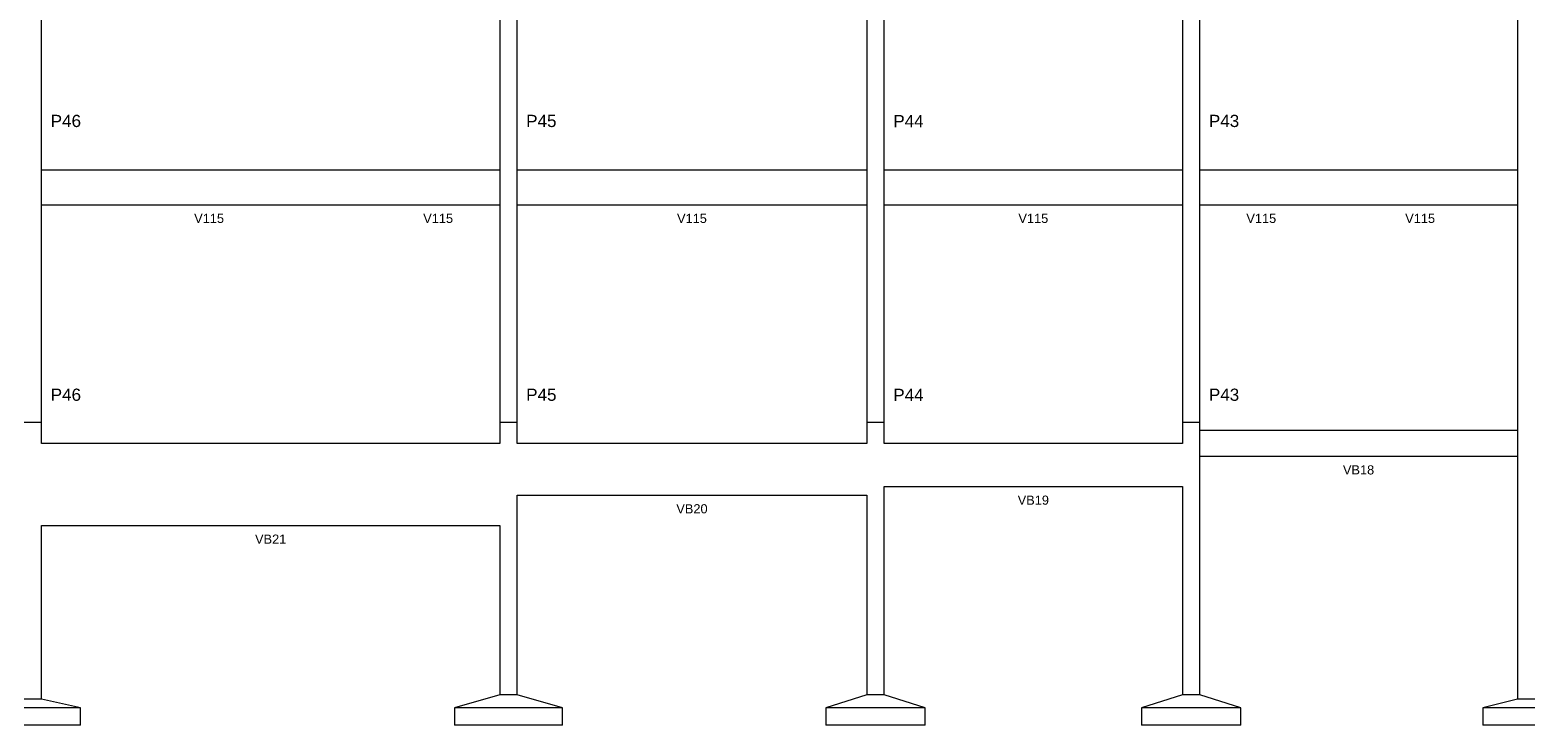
# Model space of a CAD drawing. Header units: millimetres. Extents: x 0 to 119, y 0 to 84.
# Tile 6 of 8: x 53 to 88, y 48 to 64. Entities that reach past the tile are written whole.
import ezdxf

# ---------------------------------------------------------------- set-up
doc = ezdxf.new("R2010")
doc.units = ezdxf.units.MM
doc.header["$MEASUREMENT"] = 0
doc.linetypes.add('NULL', pattern=[0])
for name, color, linetype, lineweight in [('FO-Elementos em vista', 7, 'Continuous', 5), ('FO-Textos das vigas', 7, 'Continuous', 5), ('FO-Textos dos pilares', 7, 'Continuous', 5)]:
    doc.layers.add(name, color=color, linetype=linetype, lineweight=lineweight)
doc.styles.add('Arial', font='txt')

msp = doc.modelspace()

# ---------------------------------------------------------------- linework, layer by layer
at = {"layer": 'FO-Elementos em vista'}
for p, q in [((53.173, 63.5562), (53.173, 64.7562)), ((63.7756, 64.7562), (63.7756, 63.5562)), ((64.1756, 63.5562), (64.1756, 64.7562)), ((72.273, 64.7562), (72.273, 63.5562)), ((72.673, 63.5562), (72.673, 64.7562)), ((79.5756, 64.7562), (79.5756, 63.5562)), ((79.9756, 63.5562), (79.9756, 64.7562)), ((87.3284, 64.7562), (87.3284, 63.5562)), ((53.173, 60.7162), (53.173, 63.5562)), ((63.7756, 63.5562), (63.7756, 60.7162)), ((64.1756, 60.7162), (64.1756, 63.5562)), ((72.273, 63.5562), (72.273, 60.7162)), ((72.673, 60.7162), (72.673, 63.5562)), ((79.5756, 63.5562), (79.5756, 60.7162)), ((79.9756, 60.7162), (79.9756, 63.5562)), ((87.3284, 63.5562), (87.3284, 60.7162)), ((60.7756, 60.7162), (53.173, 60.7162)), ((53.173, 59.9162), (53.173, 60.7162)), ((60.9256, 60.7162), (60.7756, 60.7162)), ((61.0756, 60.7162), (60.9256, 60.7162)), ((63.7756, 60.7162), (61.0756, 60.7162)), ((63.7756, 60.7162), (63.7756, 59.9162)), ((72.273, 60.7162), (64.1756, 60.7162)), ((64.1756, 59.9162), (64.1756, 60.7162)), ((72.273, 60.7162), (72.273, 59.9162)), ((79.5756, 60.7162), (72.673, 60.7162)), ((72.673, 59.9162), (72.673, 60.7162)), ((79.5756, 60.7162), (79.5756, 59.9162)), ((82.6756, 60.7162), (79.9756, 60.7162)), ((79.9756, 59.9162), (79.9756, 60.7162)), ((82.8256, 60.7162), (82.6756, 60.7162)), ((82.9756, 60.7162), (82.8256, 60.7162)), ((87.3284, 60.7162), (82.9756, 60.7162)), ((87.3284, 60.7162), (87.3284, 59.9162)), ((53.173, 59.9162), (60.7756, 59.9162)), ((53.173, 57.2042), (53.173, 59.9162)), ((60.7756, 59.9162), (60.9256, 59.9162)), ((60.9256, 59.9162), (61.0756, 59.9162)), ((61.0756, 59.9162), (63.7756, 59.9162)), ((63.7756, 59.9162), (63.7756, 57.2042)), ((64.1756, 59.9162), (72.273, 59.9162)), ((64.1756, 57.2042), (64.1756, 59.9162)), ((72.273, 59.9162), (72.273, 57.2042)), ((72.673, 59.9162), (79.5756, 59.9162)), ((72.673, 57.2042), (72.673, 59.9162)), ((79.5756, 59.9162), (79.5756, 57.2042)), ((79.9756, 59.9162), (82.6756, 59.9162)), ((79.9756, 57.2042), (79.9756, 59.9162)), ((82.6756, 59.9162), (82.8256, 59.9162)), ((82.8256, 59.9162), (82.9756, 59.9162)), ((82.9756, 59.9162), (87.3284, 59.9162)), ((87.3284, 59.9162), (87.3284, 57.2042)), ((53.173, 54.8762), (53.173, 57.2042)), ((63.7756, 57.2042), (63.7756, 54.8762)), ((64.1756, 54.8762), (64.1756, 57.2042)), ((72.273, 57.2042), (72.273, 54.8762)), ((72.673, 54.8762), (72.673, 57.2042)), ((79.5756, 57.2042), (79.5756, 54.8762)), ((79.9756, 54.8762), (79.9756, 57.2042)), ((87.3284, 57.2042), (87.3284, 54.8762)), ((53.173, 54.8762), (52.773, 54.8762)), ((53.173, 54.3962), (53.173, 54.8762)), ((64.1756, 54.8762), (63.7756, 54.8762)), ((63.7756, 54.8762), (63.7756, 54.3962)), ((64.1756, 54.3962), (64.1756, 54.8762)), ((72.673, 54.8762), (72.273, 54.8762)), ((72.273, 54.8762), (72.273, 54.3962)), ((72.673, 54.3962), (72.673, 54.8762)), ((79.9756, 54.8762), (79.5756, 54.8762)), ((79.5756, 54.8762), (79.5756, 54.3962)), ((79.9756, 54.6962), (79.9756, 54.8762)), ((87.3284, 54.8762), (87.3284, 54.6962)), ((63.7756, 54.3962), (53.173, 54.3962)), ((72.273, 54.3962), (64.1756, 54.3962)), ((79.5756, 54.3962), (72.673, 54.3962)), ((87.3284, 54.6962), (79.9756, 54.6962)), ((79.9756, 54.3962), (79.9756, 54.6962)), ((79.9756, 54.0962), (79.9756, 54.3962)), ((87.3284, 54.6962), (87.3284, 54.0962)), ((79.9756, 54.0962), (87.3284, 54.0962)), ((79.9756, 48.5762), (79.9756, 54.0962)), ((87.3284, 54.0962), (87.3284, 48.4762)), ((72.673, 53.3962), (79.5756, 53.3962)), ((72.673, 48.5762), (72.673, 53.3962)), ((79.5756, 53.3962), (79.5756, 48.5762)), ((64.1756, 53.1962), (72.273, 53.1962)), ((64.1756, 48.5762), (64.1756, 53.1962)), ((72.273, 53.1962), (72.273, 48.5762)), ((53.173, 52.4962), (63.7756, 52.4962)), ((53.173, 48.4762), (53.173, 52.4962)), ((63.7756, 52.4962), (63.7756, 48.5762)), ((53.173, 48.4762), (52.773, 48.4762)), ((54.073, 48.2762), (53.173, 48.4762)), ((63.7756, 48.5762), (62.7256, 48.2762)), ((64.1756, 48.5762), (63.7756, 48.5762)), ((65.2256, 48.2762), (64.1756, 48.5762)), ((72.273, 48.5762), (71.323, 48.2762)), ((72.673, 48.5762), (72.273, 48.5762)), ((73.623, 48.2762), (72.673, 48.5762)), ((79.5756, 48.5762), (78.6256, 48.2762)), ((79.9756, 48.5762), (79.5756, 48.5762)), ((80.9256, 48.2762), (79.9756, 48.5762)), ((87.3284, 48.4762), (86.5284, 48.2762)), ((87.7284, 48.4762), (87.3284, 48.4762)), ((53.173, 48.2762), (52.773, 48.2762)), ((54.073, 48.2762), (53.173, 48.2762)), ((54.073, 47.8762), (54.073, 48.2762)), ((62.7256, 48.2762), (62.7256, 47.8762)), ((63.7756, 48.2762), (62.7256, 48.2762)), ((64.1756, 48.2762), (63.7756, 48.2762)), ((65.2256, 48.2762), (64.1756, 48.2762)), ((65.2256, 47.8762), (65.2256, 48.2762)), ((71.323, 48.2762), (71.323, 47.8762)), ((72.273, 48.2762), (71.323, 48.2762)), ((72.673, 48.2762), (72.273, 48.2762)), ((73.623, 48.2762), (72.673, 48.2762)), ((73.623, 47.8762), (73.623, 48.2762)), ((78.6256, 48.2762), (78.6256, 47.8762)), ((79.5756, 48.2762), (78.6256, 48.2762)), ((79.9756, 48.2762), (79.5756, 48.2762)), ((80.9256, 48.2762), (79.9756, 48.2762)), ((80.9256, 47.8762), (80.9256, 48.2762)), ((86.5284, 48.2762), (86.5284, 47.8762)), ((87.3284, 48.2762), (86.5284, 48.2762)), ((87.7284, 48.2762), (87.3284, 48.2762)), ((53.173, 47.8762), (52.773, 47.8762)), ((54.073, 47.8762), (53.173, 47.8762)), ((63.7756, 47.8762), (62.7256, 47.8762)), ((64.1756, 47.8762), (63.7756, 47.8762)), ((65.2256, 47.8762), (64.1756, 47.8762)), ((72.273, 47.8762), (71.323, 47.8762)), ((72.673, 47.8762), (72.273, 47.8762)), ((73.623, 47.8762), (72.673, 47.8762)), ((79.5756, 47.8762), (78.6256, 47.8762)), ((79.9756, 47.8762), (79.5756, 47.8762)), ((80.9256, 47.8762), (79.9756, 47.8762)), ((87.3284, 47.8762), (86.5284, 47.8762)), ((87.7284, 47.8762), (87.3284, 47.8762))]:
    msp.add_line(p, q, dxfattribs=at)

# ---------------------------------------------------------------- texts
at = {"layer": 'FO-Textos das vigas', "linetype": 'NULL', "char_height": 0.2118, "attachment_point": 8, "line_spacing_factor": 0.798, "style": 'Arial'}
for s, insert, width in [('V115', (57.0496, 59.4931), 1.354561), ('V115', (62.3506, 59.4931), 1.354561), ('V115', (68.2246, 59.4931), 1.354561), ('V115', (76.1246, 59.4931), 1.354561), ('V115', (81.4006, 59.4931), 1.354561), ('V115', (85.0766, 59.4931), 1.354561), ('VB18', (83.6516, 53.6731), 1.418848), ('VB20', (68.2246, 52.7731), 1.418848), ('VB19', (76.1246, 52.9731), 1.418848), ('VB21', (58.4746, 52.0731), 1.418848)]:
    msp.add_mtext(s, dxfattribs=dict(at, insert=insert, width=width))
at = {"layer": 'FO-Textos dos pilares', "linetype": 'NULL', "char_height": 0.2824, "width": 1.387852, "attachment_point": 7, "line_spacing_factor": 0.798, "style": 'Arial'}
for s, insert in [('P46', (53.3846, 61.7124)), ('P45', (64.3876, 61.7124)), ('P44', (72.8846, 61.7124)), ('P43', (80.1876, 61.7124)), ('P46', (53.3846, 55.3764)), ('P45', (64.3876, 55.3764)), ('P44', (72.8846, 55.3764)), ('P43', (80.1876, 55.3764))]:
    msp.add_mtext(s, dxfattribs=dict(at, insert=insert))

doc.saveas('drawing.dxf')
